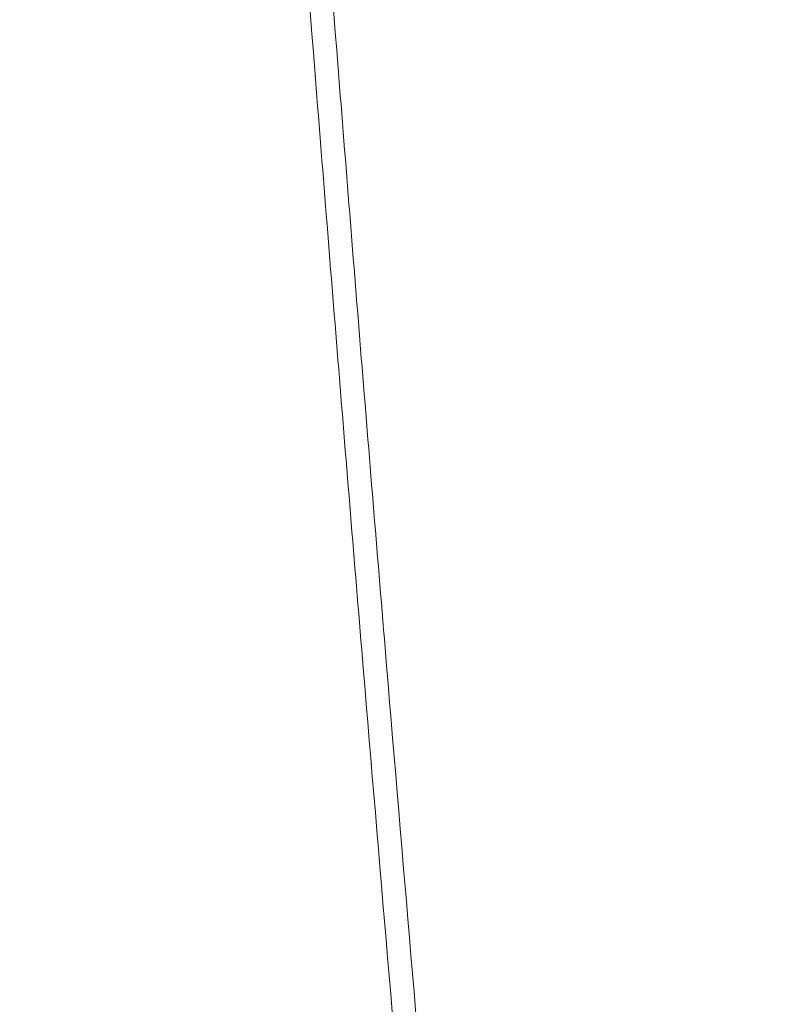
# Model space of a CAD drawing. Header units: millimetres. Extents: x -620 to 6530, y -1325 to 1325.
# Tile 93 of 180: x -70 to -29, y -641 to -588. Entities that reach past the tile are written whole.
import ezdxf

# ---------------------------------------------------------------- set-up
doc = ezdxf.new("R2010")
doc.units = ezdxf.units.MM
doc.layers.add('Plan', color=7, linetype='Continuous', true_color=0xffffff)

msp = doc.modelspace()

# ---------------------------------------------------------------- linework, layer by layer
at = {"layer": 'Plan', "color": 155, "linetype": 'Continuous', "lineweight": 13}
for points, knots in [([(-30.452, -840.809), (-31.032, -835.629), (-31.606, -830.448), (-32.745, -820.085), (-33.309, -814.903), (-34.984, -799.355), (-36.08, -788.988), (-39.303, -757.88), (-43.43, -716.387), (-47.22, -674.862), (-49.937, -643.706), (-50.821, -633.319), (-52.117, -617.735), (-52.543, -612.539), (-53.386, -602.148), (-53.802, -596.952), (-55.857, -570.971), (-58.977, -529.389), (-63.156, -466.983), (-65.608, -425.355), (-67.892, -383.717), (-68.949, -362.893), (-69.923, -342.065)], [0, 0, 0, 0, 0.03125, 0.03125, 0.0625, 0.0625, 0.125, 0.125, 0.25, 0.375, 0.375, 0.4375, 0.4375, 0.46875, 0.46875, 0.5, 0.5, 0.625, 0.75, 0.875, 0.875, 1, 1, 1, 1]), ([(-68.662, -342.009), (-67.689, -362.834), (-66.632, -383.654), (-64.348, -425.286), (-61.897, -466.906), (-57.719, -529.303), (-54.599, -570.877), (-52.545, -596.854), (-52.129, -602.049), (-51.286, -612.439), (-50.859, -617.633), (-49.564, -633.215), (-48.68, -643.6), (-45.963, -674.751), (-42.174, -716.269), (-38.048, -757.756), (-34.825, -788.858), (-33.73, -799.224), (-32.054, -814.769), (-31.491, -819.95), (-30.352, -830.311), (-29.778, -835.491), (-29.198, -840.671)], [0, 0, 0, 0, 0.125, 0.125, 0.25, 0.375, 0.5, 0.5, 0.53125, 0.53125, 0.5625, 0.5625, 0.625, 0.625, 0.75, 0.875, 0.875, 0.9375, 0.9375, 0.96875, 0.96875, 1, 1, 1, 1])]:
    msp.add_open_spline(points, degree=3, knots=knots, dxfattribs=at)
at = {"layer": 'Plan', "color": 155, "linetype": 'Continuous', "lineweight": 18}
msp.add_open_spline([(-94.994, -342.666), (-94.023, -363.468), (-91.912, -405.061), (-88.245, -467.421), (-85.468, -508.975), (-83.629, -534.94), (-83.256, -540.132), (-82.499, -550.517), (-82.116, -555.709), (-80.95, -571.283), (-80.152, -581.665), (-77.696, -612.803), (-74.256, -654.306), (-70.483, -695.78), (-67.528, -726.875), (-66.521, -737.238), (-64.98, -752.78), (-64.462, -757.961), (-63.413, -768.32), (-61.825, -783.857), (-60.189, -799.39), (-57.965, -820.095), (-56.832, -830.445), (-55.677, -840.793)], degree=3, knots=[0, 0, 0, 0, 0.125, 0.25, 0.375, 0.375, 0.40625, 0.40625, 0.4375, 0.4375, 0.5, 0.5, 0.625, 0.75, 0.75, 0.8125, 0.8125, 0.84375, 0.84375, 0.875, 0.9375, 0.9375, 1, 1, 1, 1], dxfattribs=at)

doc.saveas('drawing.dxf')
